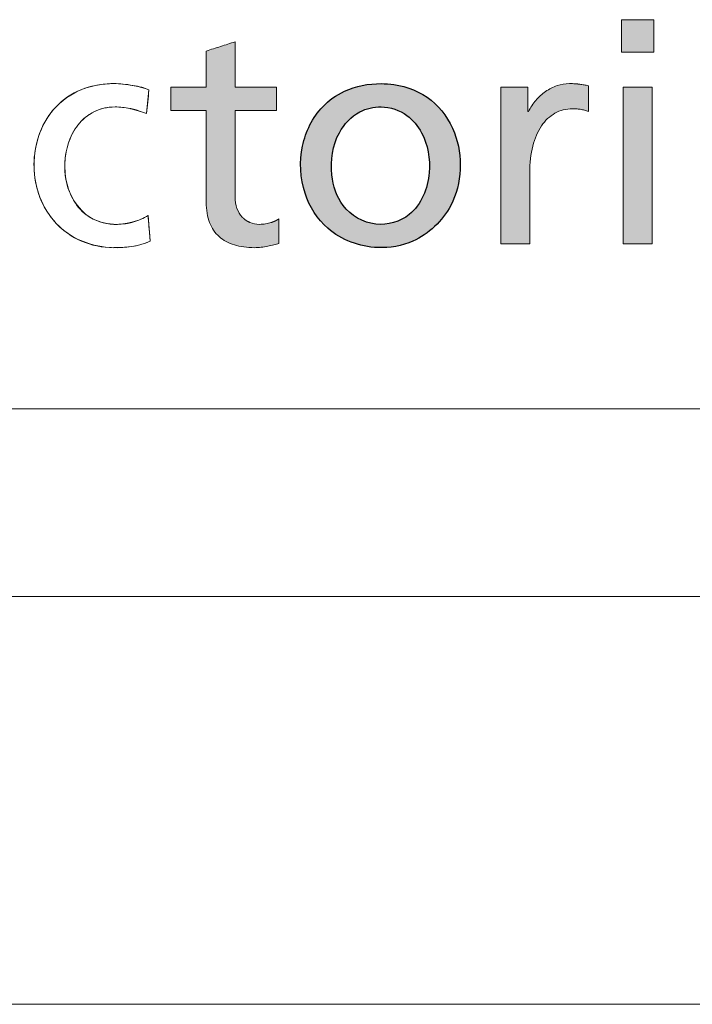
# Model space of a CAD drawing. Header units: millimetres. Extents: x 171540 to 202986, y -160244 to -137782.
# Tile 6 of 12: x 194645 to 195097, y -160244 to -159583. Entities that reach past the tile are written whole.
import ezdxf

# ---------------------------------------------------------------- set-up
doc = ezdxf.new("R2010")
doc.units = ezdxf.units.MM
doc.header["$LTSCALE"] = 0.25
doc.layers.add('FORMAT', color=7, linetype='Continuous')

# ---------------------------------------------------------------- blocks, each defined once
blk = doc.blocks.new('cajetin')
at = {"color": 7, "linetype": 'Continuous', "lineweight": 18}
for p, q in [((853.5, 7.5), (7.5, 7.5)), ((861, 0), (0, 0))]:
    blk.add_line(p, q, dxfattribs=at)
blk = doc.blocks.new('LOGO_sombreado')
at = {"linetype": 'Continuous'}
for points in [[(40.504, 4.771), (40.105, 4.771), (40.105, 4.373), (40.504, 4.373)], [(40.504, 4.771), (40.105, 4.771), (40.105, 4.373), (40.504, 4.373)], [(40.482, 3.943), (40.128, 3.943), (40.128, 2.023), (40.482, 2.023)], [(40.482, 3.943), (40.128, 3.943), (40.128, 2.023), (40.482, 2.023)]]:
    blk.add_hatch(color=7, dxfattribs=at).paths.add_polyline_path(points, flags=0)
h = blk.add_hatch(color=7, dxfattribs=at)
edge = h.paths.add_edge_path(flags=0)
edge.add_spline(control_points=[(35.176, 2.112), (35.227, 2.066), (35.289, 2.033), (35.362, 2.01)], knot_values=[16, 16, 16, 16, 17, 17, 17, 17], weights=[1, 1, 1, 1], degree=3, periodic=0)
edge.add_spline(control_points=[(35.362, 2.01), (35.434, 1.988), (35.517, 1.977), (35.608, 1.977)], knot_values=[17, 17, 17, 17, 18, 18, 18, 18], weights=[1, 1, 1, 1], degree=3, periodic=0)
edge.add_arc((35.607, 2.685), 0.708, 270.0767, 276.8647)
edge.add_spline(control_points=[(35.692, 1.982), (35.719, 1.986), (35.746, 1.99), (35.771, 1.995)], knot_values=[0, 0, 0, 0, 1, 1, 1, 1], weights=[1, 1, 1, 1], degree=3, periodic=0)
edge.add_spline(control_points=[(35.771, 1.995), (35.797, 2), (35.822, 2.006), (35.845, 2.012)], knot_values=[1, 1, 1, 1, 2, 2, 2, 2], weights=[1, 1, 1, 1], degree=3, periodic=0)
edge.add_spline(control_points=[(35.845, 2.012), (35.868, 2.018), (35.889, 2.024), (35.909, 2.03)], knot_values=[2, 2, 2, 2, 3, 3, 3, 3], weights=[1, 1, 1, 1], degree=3, periodic=0)
edge.add_line((35.909, 2.03), (35.909, 2.331))
edge.add_arc((35.702, 2.648), 0.379, 295.495, 303.2205, ccw=False)
edge.add_spline(control_points=[(35.865, 2.306), (35.847, 2.297), (35.829, 2.29), (35.81, 2.284)], knot_values=[0, 0, 0, 0, 0.145933, 0.145933, 0.145933, 0.145933], weights=[1, 0.998226, 0.998226, 1], degree=3, periodic=0)
edge.add_spline(control_points=[(35.81, 2.284), (35.79, 2.278), (35.768, 2.273), (35.745, 2.269)], knot_values=[0.145933, 0.145933, 0.145933, 0.145933, 1.145933, 1.145933, 1.145933, 1.145933], weights=[1, 1, 1, 1], degree=3, periodic=0)
edge.add_spline(control_points=[(35.745, 2.269), (35.721, 2.265), (35.696, 2.263), (35.668, 2.263), (35.628, 2.263), (35.589, 2.271), (35.553, 2.286)], knot_values=[1.145933, 1.145933, 1.145933, 1.145933, 2.145933, 2.145933, 2.145933, 3.145933, 3.145933, 3.145933, 3.145933], weights=[1, 1, 1, 1, 1, 1, 1], degree=3, periodic=0)
edge.add_arc((35.658, 2.538), 0.273, 223.1491, 247.5061, ccw=False)
edge.add_spline(control_points=[(35.459, 2.351), (35.431, 2.38), (35.409, 2.416), (35.394, 2.459)], knot_values=[3.571043, 3.571043, 3.571043, 3.571043, 4.571043, 4.571043, 4.571043, 4.571043], weights=[1, 1, 1, 1], degree=3, periodic=0)
edge.add_spline(control_points=[(35.394, 2.459), (35.379, 2.501), (35.37, 2.55), (35.37, 2.606)], knot_values=[4.571043, 4.571043, 4.571043, 4.571043, 5.571043, 5.571043, 5.571043, 5.571043], weights=[1, 1, 1, 1], degree=3, periodic=0)
edge.add_line((35.37, 2.606), (35.37, 2.869))
edge.add_line((35.37, 2.869), (35.37, 3))
edge.add_line((35.37, 3), (35.37, 3.657))
edge.add_line((35.37, 3.657), (35.879, 3.657))
edge.add_line((35.879, 3.657), (35.879, 3.943))
edge.add_line((35.879, 3.943), (35.37, 3.943))
edge.add_line((35.37, 3.943), (35.37, 4.083))
edge.add_line((35.37, 4.083), (35.37, 4.5))
edge.add_line((35.37, 4.5), (35.282, 4.472))
edge.add_line((35.282, 4.472), (35.194, 4.444))
edge.add_line((35.194, 4.444), (35.105, 4.416))
edge.add_line((35.105, 4.416), (35.017, 4.387))
edge.add_line((35.017, 4.387), (35.017, 4.276))
edge.add_line((35.017, 4.276), (35.017, 3.943))
edge.add_line((35.017, 3.943), (34.584, 3.943))
edge.add_line((34.584, 3.943), (34.584, 3.657))
edge.add_line((34.584, 3.657), (35.017, 3.657))
edge.add_spline(control_points=[(35.017, 3.657), (35.017, 3.283), (35.017, 2.908), (35.017, 2.534), (35.017, 2.438), (35.031, 2.355), (35.058, 2.285)], knot_values=[13, 13, 13, 13, 14, 14, 14, 15, 15, 15, 15], weights=[1, 1, 1, 1, 1, 1, 1], degree=3, periodic=0)
edge.add_spline(control_points=[(35.058, 2.285), (35.085, 2.215), (35.125, 2.158), (35.176, 2.112)], knot_values=[15, 15, 15, 15, 16, 16, 16, 16], weights=[1, 1, 1, 1], degree=3, periodic=0)
h = blk.add_hatch(color=7, dxfattribs=at)
edge = h.paths.add_edge_path(flags=0)
edge.add_spline(control_points=[(35.176, 2.112), (35.227, 2.066), (35.289, 2.033), (35.362, 2.01)], knot_values=[16, 16, 16, 16, 17, 17, 17, 17], weights=[1, 1, 1, 1], degree=3, periodic=0)
edge.add_spline(control_points=[(35.362, 2.01), (35.434, 1.988), (35.517, 1.977), (35.608, 1.977)], knot_values=[17, 17, 17, 17, 18, 18, 18, 18], weights=[1, 1, 1, 1], degree=3, periodic=0)
edge.add_arc((35.607, 2.685), 0.708, 270.0767, 276.8647)
edge.add_spline(control_points=[(35.692, 1.982), (35.719, 1.986), (35.746, 1.99), (35.771, 1.995)], knot_values=[0, 0, 0, 0, 1, 1, 1, 1], weights=[1, 1, 1, 1], degree=3, periodic=0)
edge.add_spline(control_points=[(35.771, 1.995), (35.797, 2), (35.822, 2.006), (35.845, 2.012)], knot_values=[1, 1, 1, 1, 2, 2, 2, 2], weights=[1, 1, 1, 1], degree=3, periodic=0)
edge.add_spline(control_points=[(35.845, 2.012), (35.868, 2.018), (35.889, 2.024), (35.909, 2.03)], knot_values=[2, 2, 2, 2, 3, 3, 3, 3], weights=[1, 1, 1, 1], degree=3, periodic=0)
edge.add_line((35.909, 2.03), (35.909, 2.331))
edge.add_arc((35.702, 2.648), 0.379, 295.495, 303.2205, ccw=False)
edge.add_spline(control_points=[(35.865, 2.306), (35.847, 2.297), (35.829, 2.29), (35.81, 2.284)], knot_values=[0, 0, 0, 0, 0.145933, 0.145933, 0.145933, 0.145933], weights=[1, 0.998226, 0.998226, 1], degree=3, periodic=0)
edge.add_spline(control_points=[(35.81, 2.284), (35.79, 2.278), (35.768, 2.273), (35.745, 2.269)], knot_values=[0.145933, 0.145933, 0.145933, 0.145933, 1.145933, 1.145933, 1.145933, 1.145933], weights=[1, 1, 1, 1], degree=3, periodic=0)
edge.add_spline(control_points=[(35.745, 2.269), (35.721, 2.265), (35.696, 2.263), (35.668, 2.263), (35.628, 2.263), (35.589, 2.271), (35.553, 2.286)], knot_values=[1.145933, 1.145933, 1.145933, 1.145933, 2.145933, 2.145933, 2.145933, 3.145933, 3.145933, 3.145933, 3.145933], weights=[1, 1, 1, 1, 1, 1, 1], degree=3, periodic=0)
edge.add_arc((35.658, 2.538), 0.273, 223.1491, 247.5061, ccw=False)
edge.add_spline(control_points=[(35.459, 2.351), (35.431, 2.38), (35.409, 2.416), (35.394, 2.459)], knot_values=[3.571043, 3.571043, 3.571043, 3.571043, 4.571043, 4.571043, 4.571043, 4.571043], weights=[1, 1, 1, 1], degree=3, periodic=0)
edge.add_spline(control_points=[(35.394, 2.459), (35.379, 2.501), (35.37, 2.55), (35.37, 2.606)], knot_values=[4.571043, 4.571043, 4.571043, 4.571043, 5.571043, 5.571043, 5.571043, 5.571043], weights=[1, 1, 1, 1], degree=3, periodic=0)
edge.add_line((35.37, 2.606), (35.37, 2.869))
edge.add_line((35.37, 2.869), (35.37, 3))
edge.add_line((35.37, 3), (35.37, 3.657))
edge.add_line((35.37, 3.657), (35.879, 3.657))
edge.add_line((35.879, 3.657), (35.879, 3.943))
edge.add_line((35.879, 3.943), (35.37, 3.943))
edge.add_line((35.37, 3.943), (35.37, 4.083))
edge.add_line((35.37, 4.083), (35.37, 4.5))
edge.add_line((35.37, 4.5), (35.282, 4.472))
edge.add_line((35.282, 4.472), (35.194, 4.444))
edge.add_line((35.194, 4.444), (35.105, 4.416))
edge.add_line((35.105, 4.416), (35.017, 4.387))
edge.add_line((35.017, 4.387), (35.017, 4.276))
edge.add_line((35.017, 4.276), (35.017, 3.943))
edge.add_line((35.017, 3.943), (34.584, 3.943))
edge.add_line((34.584, 3.943), (34.584, 3.657))
edge.add_line((34.584, 3.657), (35.017, 3.657))
edge.add_spline(control_points=[(35.017, 3.657), (35.017, 3.283), (35.017, 2.908), (35.017, 2.534), (35.017, 2.438), (35.031, 2.355), (35.058, 2.285)], knot_values=[13, 13, 13, 13, 14, 14, 14, 15, 15, 15, 15], weights=[1, 1, 1, 1, 1, 1, 1], degree=3, periodic=0)
edge.add_spline(control_points=[(35.058, 2.285), (35.085, 2.215), (35.125, 2.158), (35.176, 2.112)], knot_values=[15, 15, 15, 15, 16, 16, 16, 16], weights=[1, 1, 1, 1], degree=3, periodic=0)
h = blk.add_hatch(color=7, dxfattribs=at)
edge = h.paths.add_edge_path(flags=0)
edge.add_spline(control_points=[(37.161, 3.988), (37.007, 3.988), (36.739, 3.939), (36.369, 3.677), (36.148, 3.218), (36.175, 2.651), (36.5, 2.133), (37.046, 1.933), (37.631, 2.036), (38.146, 2.523), (38.175, 3.287), (37.804, 3.823), (37.43, 3.973), (37.213, 3.988), (37.161, 3.988)], knot_values=[0, 0, 0, 0, 0.074474, 0.127248, 0.214785, 0.308474, 0.391274, 0.497362, 0.567922, 0.671021, 0.815362, 0.894331, 0.974753, 1, 1, 1, 1], weights=[1, 1, 1, 1, 1, 1, 1, 1, 1, 1, 1, 1, 1, 1, 1], degree=3, periodic=0)
edge = h.paths.add_edge_path(flags=0)
edge.add_spline(control_points=[(37.161, 3.702), (37.273, 3.7), (37.48, 3.633), (37.718, 3.333), (37.799, 2.875), (37.597, 2.354), (37.076, 2.201), (36.661, 2.448), (36.518, 2.908), (36.581, 3.355), (36.858, 3.656), (37.07, 3.704), (37.161, 3.702)], knot_values=[0, 0, 0, 0, 0.080851, 0.148117, 0.269406, 0.407124, 0.511209, 0.623148, 0.720084, 0.847873, 0.934722, 1, 1, 1, 1], weights=[1, 1, 1, 1, 1, 1, 1, 1, 1, 1, 1, 1, 1], degree=3, periodic=0)
h = blk.add_hatch(color=7, dxfattribs=at)
edge = h.paths.add_edge_path(flags=0)
edge.add_spline(control_points=[(39.648, 3.972), (39.631, 3.975), (39.614, 3.978), (39.596, 3.98)], knot_values=[5, 5, 5, 5, 6, 6, 6, 6], weights=[1, 1, 1, 1], degree=3, periodic=0)
edge.add_arc((39.482, 3.1), 0.888, 82.6144, 86.3459)
edge.add_spline(control_points=[(39.539, 3.986), (39.518, 3.987), (39.495, 3.988), (39.469, 3.988), (39.418, 3.988), (39.367, 3.979), (39.318, 3.963)], knot_values=[0, 0, 0, 0, 1, 1, 1, 2, 2, 2, 2], weights=[1, 1, 1, 1, 1, 1, 1], degree=3, periodic=0)
edge.add_spline(control_points=[(39.318, 3.963), (39.268, 3.946), (39.221, 3.922), (39.177, 3.892)], knot_values=[2, 2, 2, 2, 3, 3, 3, 3], weights=[1, 1, 1, 1], degree=3, periodic=0)
edge.add_spline(control_points=[(39.177, 3.892), (39.133, 3.861), (39.092, 3.825), (39.057, 3.783)], knot_values=[3, 3, 3, 3, 4, 4, 4, 4], weights=[1, 1, 1, 1], degree=3, periodic=0)
edge.add_spline(control_points=[(39.057, 3.783), (39.021, 3.742), (38.991, 3.695), (38.967, 3.646)], knot_values=[4, 4, 4, 4, 5, 5, 5, 5], weights=[1, 1, 1, 1], degree=3, periodic=0)
edge.add_line((38.967, 3.646), (38.96, 3.646))
edge.add_line((38.96, 3.646), (38.96, 3.943))
edge.add_line((38.96, 3.943), (38.629, 3.943))
edge.add_line((38.629, 3.943), (38.629, 2.023))
edge.add_line((38.629, 2.023), (38.982, 2.023))
edge.add_line((38.982, 2.023), (38.982, 2.896))
edge.add_spline(control_points=[(38.982, 2.896), (38.982, 3.017), (38.995, 3.126), (39.02, 3.222)], knot_values=[11, 11, 11, 11, 12, 12, 12, 12], weights=[1, 1, 1, 1], degree=3, periodic=0)
edge.add_spline(control_points=[(39.02, 3.222), (39.044, 3.318), (39.08, 3.401), (39.125, 3.469)], knot_values=[12, 12, 12, 12, 13, 13, 13, 13], weights=[1, 1, 1, 1], degree=3, periodic=0)
edge.add_spline(control_points=[(39.125, 3.469), (39.171, 3.537), (39.227, 3.589), (39.291, 3.625)], knot_values=[13, 13, 13, 13, 14, 14, 14, 14], weights=[1, 1, 1, 1], degree=3, periodic=0)
edge.add_spline(control_points=[(39.291, 3.625), (39.354, 3.661), (39.427, 3.68), (39.506, 3.68)], knot_values=[14, 14, 14, 14, 15, 15, 15, 15], weights=[1, 1, 1, 1], degree=3, periodic=0)
edge.add_arc((39.506, 2.978), 0.702, 86.1657, 90.0062, ccw=False)
edge.add_spline(control_points=[(39.553, 3.678), (39.569, 3.677), (39.586, 3.675), (39.602, 3.673)], knot_values=[0, 0, 0, 0, 1, 1, 1, 1], weights=[1, 1, 1, 1], degree=3, periodic=0)
edge.add_spline(control_points=[(39.602, 3.673), (39.619, 3.67), (39.636, 3.667), (39.653, 3.662)], knot_values=[1, 1, 1, 1, 2, 2, 2, 2], weights=[1, 1, 1, 1], degree=3, periodic=0)
edge.add_spline(control_points=[(39.653, 3.662), (39.669, 3.658), (39.686, 3.652), (39.701, 3.646)], knot_values=[2, 2, 2, 2, 3, 3, 3, 3], weights=[1, 1, 1, 1], degree=3, periodic=0)
edge.add_line((39.701, 3.646), (39.701, 3.962))
edge.add_line((39.701, 3.962), (39.648, 3.972))
h = blk.add_hatch(color=7, dxfattribs=at)
edge = h.paths.add_edge_path(flags=0)
edge.add_spline(control_points=[(39.648, 3.972), (39.631, 3.975), (39.614, 3.978), (39.596, 3.98)], knot_values=[5, 5, 5, 5, 6, 6, 6, 6], weights=[1, 1, 1, 1], degree=3, periodic=0)
edge.add_arc((39.482, 3.1), 0.888, 82.6144, 86.3459)
edge.add_spline(control_points=[(39.539, 3.986), (39.518, 3.987), (39.495, 3.988), (39.469, 3.988), (39.418, 3.988), (39.367, 3.979), (39.318, 3.963)], knot_values=[0, 0, 0, 0, 1, 1, 1, 2, 2, 2, 2], weights=[1, 1, 1, 1, 1, 1, 1], degree=3, periodic=0)
edge.add_spline(control_points=[(39.318, 3.963), (39.268, 3.946), (39.221, 3.922), (39.177, 3.892)], knot_values=[2, 2, 2, 2, 3, 3, 3, 3], weights=[1, 1, 1, 1], degree=3, periodic=0)
edge.add_spline(control_points=[(39.177, 3.892), (39.133, 3.861), (39.092, 3.825), (39.057, 3.783)], knot_values=[3, 3, 3, 3, 4, 4, 4, 4], weights=[1, 1, 1, 1], degree=3, periodic=0)
edge.add_spline(control_points=[(39.057, 3.783), (39.021, 3.742), (38.991, 3.695), (38.967, 3.646)], knot_values=[4, 4, 4, 4, 5, 5, 5, 5], weights=[1, 1, 1, 1], degree=3, periodic=0)
edge.add_line((38.967, 3.646), (38.96, 3.646))
edge.add_line((38.96, 3.646), (38.96, 3.943))
edge.add_line((38.96, 3.943), (38.629, 3.943))
edge.add_line((38.629, 3.943), (38.629, 2.023))
edge.add_line((38.629, 2.023), (38.982, 2.023))
edge.add_line((38.982, 2.023), (38.982, 2.896))
edge.add_spline(control_points=[(38.982, 2.896), (38.982, 3.017), (38.995, 3.126), (39.02, 3.222)], knot_values=[11, 11, 11, 11, 12, 12, 12, 12], weights=[1, 1, 1, 1], degree=3, periodic=0)
edge.add_spline(control_points=[(39.02, 3.222), (39.044, 3.318), (39.08, 3.401), (39.125, 3.469)], knot_values=[12, 12, 12, 12, 13, 13, 13, 13], weights=[1, 1, 1, 1], degree=3, periodic=0)
edge.add_spline(control_points=[(39.125, 3.469), (39.171, 3.537), (39.227, 3.589), (39.291, 3.625)], knot_values=[13, 13, 13, 13, 14, 14, 14, 14], weights=[1, 1, 1, 1], degree=3, periodic=0)
edge.add_spline(control_points=[(39.291, 3.625), (39.354, 3.661), (39.427, 3.68), (39.506, 3.68)], knot_values=[14, 14, 14, 14, 15, 15, 15, 15], weights=[1, 1, 1, 1], degree=3, periodic=0)
edge.add_arc((39.506, 2.978), 0.702, 86.1657, 90.0062, ccw=False)
edge.add_spline(control_points=[(39.553, 3.678), (39.569, 3.677), (39.586, 3.675), (39.602, 3.673)], knot_values=[0, 0, 0, 0, 1, 1, 1, 1], weights=[1, 1, 1, 1], degree=3, periodic=0)
edge.add_spline(control_points=[(39.602, 3.673), (39.619, 3.67), (39.636, 3.667), (39.653, 3.662)], knot_values=[1, 1, 1, 1, 2, 2, 2, 2], weights=[1, 1, 1, 1], degree=3, periodic=0)
edge.add_spline(control_points=[(39.653, 3.662), (39.669, 3.658), (39.686, 3.652), (39.701, 3.646)], knot_values=[2, 2, 2, 2, 3, 3, 3, 3], weights=[1, 1, 1, 1], degree=3, periodic=0)
edge.add_line((39.701, 3.646), (39.701, 3.962))
edge.add_line((39.701, 3.962), (39.648, 3.972))
at = {"color": 7, "linetype": 'Continuous', "lineweight": 18}
for p, q in [((40.105, 4.373), (40.105, 4.771)), ((40.105, 4.771), (40.504, 4.771)), ((40.504, 4.771), (40.504, 4.373)), ((40.504, 4.373), (40.105, 4.373)), ((34.315, 3.913), (34.285, 3.62)), ((40.128, 2.023), (40.128, 3.943)), ((40.128, 3.943), (40.482, 3.943)), ((40.482, 3.943), (40.482, 2.023)), ((35.37, 2.606), (35.37, 2.869)), ((34.304, 2.372), (34.331, 2.056)), ((40.482, 2.023), (40.128, 2.023)), ((0, 0), (72.5, 0))]:
    blk.add_line(p, q, dxfattribs=at)
for centre, radius, start, end in [((39.506, 2.978), 0.702, 86.1657, 90.0062), ((33.857, 2.912), 0.931, 223.2954, 246.689), ((33.888, 3.792), 1.814, 269.9252, 273.1729), ((35.607, 2.685), 0.708, 270.0767, 276.8647)]:
    blk.add_arc(centre, radius, start, end, dxfattribs=at)
at = {"color": 8, "linetype": 'Continuous', "lineweight": 0}
for points, degree in [([(35.282, 4.472), (35.252, 4.463), (35.223, 4.453), (35.194, 4.444)], 3), ([(35.37, 4.5), (35.341, 4.491), (35.311, 4.482), (35.282, 4.472)], 3), ([(35.37, 4.083), (35.37, 4.222), (35.37, 4.361), (35.37, 4.5)], 3), ([(35.105, 4.416), (35.076, 4.406), (35.046, 4.397), (35.017, 4.387)], 3), ([(35.017, 4.387), (35.017, 4.35), (35.017, 4.313), (35.017, 4.276)], 3), ([(35.194, 4.444), (35.164, 4.434), (35.135, 4.425), (35.105, 4.416)], 3), ([(35.017, 4.276), (35.017, 4.165), (35.017, 4.054), (35.017, 3.943)], 3), ([(35.37, 3.943), (35.37, 3.99), (35.37, 4.036), (35.37, 4.083)], 3), ([(34.116, 3.966), (34.078, 3.973), (34.038, 3.978), (33.999, 3.982)], 3), ([(34.226, 3.943), (34.192, 3.952), (34.155, 3.96), (34.116, 3.966)], 3), ([(34.315, 3.913), (34.29, 3.924), (34.259, 3.934), (34.226, 3.943)], 3), ([(34.285, 3.62), (34.295, 3.717), (34.305, 3.815), (34.315, 3.913)], 3), ([(35.017, 3.943), (34.873, 3.943), (34.728, 3.943), (34.584, 3.943)], 3), ([(34.584, 3.943), (34.584, 3.848), (34.584, 3.752), (34.584, 3.657)], 3), ([(35.879, 3.943), (35.71, 3.943), (35.54, 3.943), (35.37, 3.943)], 3), ([(35.879, 3.657), (35.879, 3.752), (35.879, 3.848), (35.879, 3.943)], 3), ([(38.96, 3.943), (38.85, 3.943), (38.739, 3.943), (38.629, 3.943)], 3), ([(38.629, 3.943), (38.629, 3.303), (38.629, 2.663), (38.629, 2.023)], 3), ([(38.96, 3.646), (38.96, 3.745), (38.96, 3.844), (38.96, 3.943)], 3), ([(39.177, 3.892), (39.133, 3.861), (39.092, 3.825), (39.057, 3.783)], 3), ([(39.318, 3.963), (39.268, 3.946), (39.221, 3.922), (39.177, 3.892)], 3), ([(39.648, 3.972), (39.631, 3.975), (39.614, 3.978), (39.596, 3.98)], 3), ([(39.701, 3.962), (39.684, 3.965), (39.666, 3.969), (39.648, 3.972)], 3), ([(39.701, 3.646), (39.701, 3.751), (39.701, 3.856), (39.701, 3.962)], 3), ([(39.057, 3.783), (39.021, 3.742), (38.991, 3.695), (38.967, 3.646)], 3), ([(33.176, 3.705), (33.091, 3.615), (33.024, 3.508), (32.978, 3.386)], 3), ([(33.444, 3.48), (33.497, 3.547), (33.561, 3.602), (33.638, 3.641)], 3), ([(33.99, 3.697), (34.02, 3.694), (34.052, 3.689), (34.085, 3.682)], 3), ([(34.184, 3.656), (34.218, 3.646), (34.251, 3.634), (34.285, 3.62)], 3), ([(34.584, 3.657), (34.728, 3.657), (34.873, 3.657), (35.017, 3.657)], 3), ([(35.37, 3), (35.37, 3.219), (35.37, 3.438), (35.37, 3.657)], 3), ([(35.37, 3.657), (35.54, 3.657), (35.71, 3.657), (35.879, 3.657)], 3), ([(38.967, 3.646), (38.965, 3.646), (38.962, 3.646), (38.96, 3.646)], 3), ([(39.125, 3.469), (39.171, 3.537), (39.227, 3.589), (39.291, 3.625)], 3), ([(39.291, 3.625), (39.354, 3.661), (39.427, 3.68), (39.506, 3.68)], 3), ([(39.553, 3.678), (39.569, 3.677), (39.586, 3.675), (39.602, 3.673)], 3), ([(39.602, 3.673), (39.619, 3.67), (39.636, 3.667), (39.653, 3.662)], 3), ([(39.653, 3.662), (39.669, 3.658), (39.686, 3.652), (39.701, 3.646)], 3), ([(33.325, 3.249), (33.352, 3.334), (33.392, 3.413), (33.444, 3.48)], 3), ([(39.02, 3.222), (39.044, 3.318), (39.08, 3.401), (39.125, 3.469)], 3), ([(38.982, 2.896), (38.982, 3.017), (38.995, 3.126), (39.02, 3.222)], 3), ([(35.37, 2.869), (35.37, 2.934), (35.37, 3)], 2), ([(38.982, 2.023), (38.982, 2.314), (38.982, 2.605), (38.982, 2.896)], 3), ([(33.433, 2.495), (33.381, 2.563), (33.344, 2.642), (33.32, 2.726)], 3), ([(32.979, 2.594), (33.025, 2.473), (33.093, 2.365), (33.179, 2.274)], 3), ([(35.394, 2.459), (35.379, 2.501), (35.37, 2.55), (35.37, 2.606)], 3), ([(33.631, 2.328), (33.55, 2.368), (33.484, 2.426), (33.433, 2.495)], 3), ([(35.459, 2.351), (35.431, 2.38), (35.409, 2.416), (35.394, 2.459)], 3), ([(34.215, 2.325), (34.184, 2.311), (34.151, 2.3), (34.118, 2.291)], 3), ([(34.304, 2.372), (34.277, 2.354), (34.247, 2.339), (34.215, 2.325)], 3), ([(34.311, 2.293), (34.308, 2.32), (34.306, 2.346), (34.304, 2.372)], 3), ([(34.317, 2.214), (34.315, 2.241), (34.313, 2.267), (34.311, 2.293)], 3), ([(35.909, 2.03), (35.909, 2.13), (35.909, 2.231), (35.909, 2.331)], 3), ([(34.324, 2.135), (34.322, 2.162), (34.319, 2.188), (34.317, 2.214)], 3), ([(35.058, 2.285), (35.085, 2.215), (35.125, 2.158), (35.176, 2.112)], 3), ([(35.81, 2.284), (35.79, 2.278), (35.768, 2.273), (35.745, 2.269)], 3), ([(33.489, 2.057), (33.607, 2.006), (33.741, 1.977), (33.886, 1.977)], 3), ([(34.217, 2.015), (34.256, 2.026), (34.294, 2.039), (34.331, 2.056)], 3), ([(34.331, 2.056), (34.328, 2.083), (34.326, 2.109), (34.324, 2.135)], 3), ([(35.176, 2.112), (35.227, 2.066), (35.289, 2.033), (35.362, 2.01)], 3), ([(33.989, 1.98), (34.025, 1.982), (34.063, 1.986), (34.101, 1.991)], 3), ([(34.101, 1.991), (34.139, 1.997), (34.178, 2.005), (34.217, 2.015)], 3), ([(35.362, 2.01), (35.434, 1.988), (35.517, 1.977), (35.608, 1.977)], 3), ([(35.692, 1.982), (35.719, 1.986), (35.746, 1.99), (35.771, 1.995)], 3), ([(35.771, 1.995), (35.797, 2), (35.822, 2.006), (35.845, 2.012)], 3), ([(35.845, 2.012), (35.868, 2.018), (35.889, 2.024), (35.909, 2.03)], 3), ([(38.629, 2.023), (38.747, 2.023), (38.865, 2.023), (38.982, 2.023)], 3)]:
    blk.add_open_spline(points, degree=degree, dxfattribs=at)
at = {"color": 7, "linetype": 'Continuous', "lineweight": 0}
for points, knots in [([(34.315, 3.913), (34.079, 3.994), (33.648, 4.032), (33.128, 3.724), (32.875, 3.214), (32.908, 2.624), (33.362, 1.977), (33.997, 1.916), (34.331, 2.056)], [0, 0, 0, 0, 0.189442, 0.304437, 0.433405, 0.598153, 0.723513, 1, 1, 1, 1]), ([(34.285, 3.62), (34.128, 3.682), (33.829, 3.756), (33.411, 3.522), (33.255, 3.102), (33.303, 2.642), (33.66, 2.197), (34.114, 2.254), (34.304, 2.372)], [0, 0, 0, 0, 0.179222, 0.292259, 0.464623, 0.607238, 0.760264, 1, 1, 1, 1])]:
    blk.add_open_spline(points, degree=3, knots=knots, dxfattribs=at)
at = {"color": 8, "linetype": 'Continuous', "lineweight": 0}
for points, knots in [([(33.999, 3.982), (33.96, 3.986), (33.922, 3.988), (33.886, 3.988), (33.739, 3.988), (33.604, 3.962), (33.366, 3.865), (33.262, 3.794), (33.176, 3.705)], [16.091643, 16.091643, 16.091643, 16.091643, 17.091643, 17.091643, 17.091643, 18.091643, 18.091643, 19.091643, 19.091643, 19.091643, 19.091643]), ([(39.539, 3.986), (39.518, 3.987), (39.495, 3.988), (39.469, 3.988), (39.418, 3.988), (39.367, 3.979), (39.318, 3.963)], [0, 0, 0, 0, 1, 1, 1, 2, 2, 2, 2]), ([(33.638, 3.641), (33.714, 3.68), (33.802, 3.702), (33.901, 3.702), (33.929, 3.702), (33.959, 3.701), (33.99, 3.697)], [8, 8, 8, 8, 9, 9, 9, 10, 10, 10, 10]), ([(35.017, 3.657), (35.017, 3.283), (35.017, 2.908), (35.017, 2.534), (35.017, 2.438), (35.031, 2.355), (35.058, 2.285)], [13, 13, 13, 13, 14, 14, 14, 15, 15, 15, 15]), ([(32.978, 3.386), (32.932, 3.265), (32.907, 3.129), (32.907, 2.983), (32.907, 2.845), (32.932, 2.714), (32.979, 2.594)], [20.091643, 20.091643, 20.091643, 20.091643, 21.091643, 21.091643, 21.091643, 22.091643, 22.091643, 22.091643, 22.091643]), ([(33.32, 2.726), (33.295, 2.809), (33.284, 2.897), (33.284, 2.983), (33.284, 3.074), (33.298, 3.165), (33.325, 3.249)], [4, 4, 4, 4, 5, 5, 5, 6, 6, 6, 6]), ([(34.019, 2.27), (33.986, 2.266), (33.954, 2.263), (33.924, 2.263), (33.81, 2.263), (33.713, 2.287), (33.631, 2.328)], [0, 0, 0, 0, 1, 1, 1, 2, 2, 2, 2]), ([(35.745, 2.269), (35.721, 2.265), (35.696, 2.263), (35.668, 2.263), (35.628, 2.263), (35.589, 2.271), (35.553, 2.286)], [1.145933, 1.145933, 1.145933, 1.145933, 2.145933, 2.145933, 2.145933, 3.145933, 3.145933, 3.145933, 3.145933])]:
    blk.add_open_spline(points, degree=3, knots=knots, dxfattribs=at)
for points, weights in [([(39.596, 3.98), (39.577, 3.983), (39.558, 3.985), (39.539, 3.986)], [1, 0.999646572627, 0.999646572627, 1]), ([(34.085, 3.682), (34.118, 3.675), (34.151, 3.666), (34.184, 3.656)], [1, 0.999300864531, 0.999300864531, 1]), ([(35.553, 2.286), (35.517, 2.301), (35.485, 2.323), (35.459, 2.351)], [1, 0.984996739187, 0.984996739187, 1]), ([(35.865, 2.306), (35.847, 2.297), (35.829, 2.29), (35.81, 2.284)], [1, 0.998226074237, 0.998226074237, 1]), ([(35.909, 2.331), (35.895, 2.321), (35.88, 2.313), (35.865, 2.306)], [1, 0.99848548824, 0.99848548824, 1]), ([(34.118, 2.291), (34.085, 2.282), (34.052, 2.275), (34.019, 2.27)], [1, 0.998576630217, 0.998576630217, 1])]:
    blk.add_rational_spline(points, weights, degree=3, dxfattribs=at)
at = {"layer": 'FORMAT', "color": 7}
for points, knots in [([(37.161, 3.988), (37.007, 3.988), (36.739, 3.939), (36.369, 3.677), (36.148, 3.218), (36.175, 2.651), (36.5, 2.133), (37.046, 1.933), (37.631, 2.036), (38.146, 2.523), (38.175, 3.287), (37.804, 3.823), (37.43, 3.973), (37.213, 3.988), (37.161, 3.988)], [0, 0, 0, 0, 0.074474, 0.127248, 0.214785, 0.308474, 0.391274, 0.497362, 0.567922, 0.671021, 0.815362, 0.894331, 0.974753, 1, 1, 1, 1]), ([(37.161, 3.702), (37.07, 3.704), (36.858, 3.656), (36.581, 3.355), (36.518, 2.908), (36.661, 2.448), (37.076, 2.201), (37.597, 2.354), (37.799, 2.875), (37.718, 3.333), (37.48, 3.633), (37.273, 3.7), (37.161, 3.702)], [0, 0, 0, 0, 0.065278, 0.152127, 0.279916, 0.376852, 0.488791, 0.592876, 0.730594, 0.851883, 0.919149, 1, 1, 1, 1])]:
    blk.add_open_spline(points, degree=3, knots=knots, dxfattribs=at)

msp = doc.modelspace()

# ---------------------------------------------------------------- linework, layer by layer
at = {"color": 7, "linetype": 'Continuous', "lineweight": 18}
msp.add_line((192851.21, -159970.45), (202712.54, -159970.45), dxfattribs=at)

# ---------------------------------------------------------------- block references
at = {"xscale": 36.5234375, "yscale": 36.5234375, "zscale": 36.5234375}
msp.add_blockref('cajetin', (171539.79, -160244.38), dxfattribs=at)
at = {"color": 7, "linetype": 'Continuous', "xscale": 54.78515625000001, "yscale": 54.78515625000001, "zscale": 54.78515625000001}
msp.add_blockref('LOGO_sombreado', (192851.74, -159844.56), dxfattribs=at)

doc.saveas('drawing.dxf')
